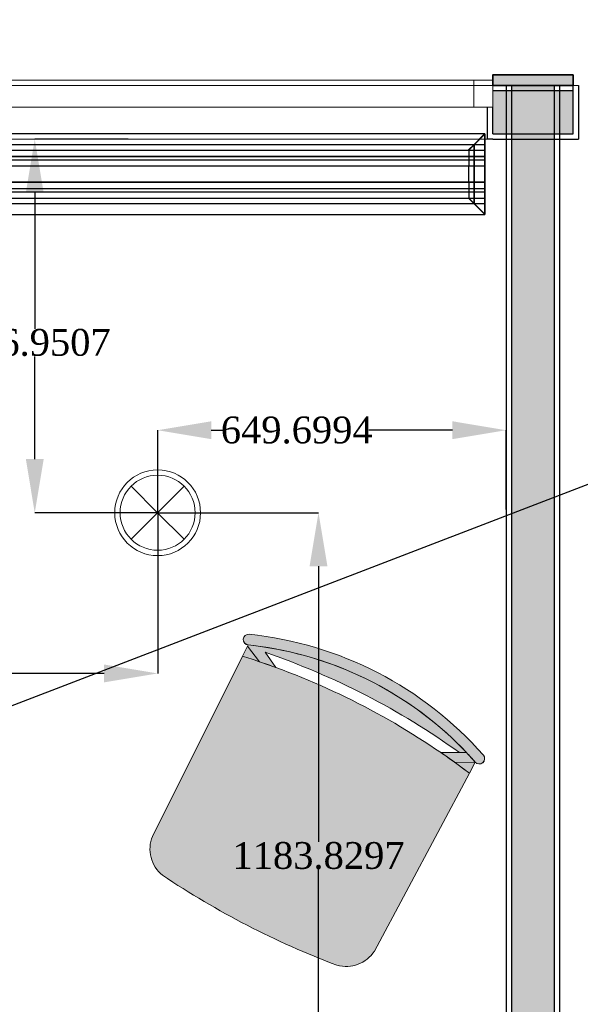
# Model space of a CAD drawing. Header units: inches. Extents: x -78787 to 29484, y -9517 to 23232.
# Tile 67 of 256: x -1536 to -491, y -4293 to -2456. Entities that reach past the tile are written whole.
import ezdxf
from ezdxf import colors
from ezdxf.entities.mleader import LeaderData, LeaderLine
from ezdxf.math import Vec2, Vec3

# ---------------------------------------------------------------- set-up
doc = ezdxf.new("R2010")
doc.units = ezdxf.units.IN
doc.header["$MEASUREMENT"] = 0
for name, color, linetype in [('- განათება', 7, 'Continuous'), ('- მექანიკური ნაწილი', 7, 'Continuous'), ('Edges', 7, 'Continuous'), ('New_Structural - Bearing', 7, 'Continuous')]:
    doc.layers.add(name, color=color, linetype=linetype)
for name, color, linetype, lineweight in [('New_2D Drafting - General_Pen_No__101', 252, 'Continuous', 13), ('New_Archicad Doors_Pen_No__1', 7, 'Continuous', 13), ('New_Archicad Windows_Pen_No__1', 7, 'Continuous', 13), ('New_Drawing & Figure_Pen_No__1', 7, 'Continuous', 13), ('New_Structural - Bearing_Pen_No__1', 7, 'Continuous', 13)]:
    doc.layers.add(name, color=color, linetype=linetype, lineweight=lineweight)
for name, color, linetype, lineweight, true_color in [('New_2D Drafting - General_Pen_No__161', 7, 'Continuous', 13, 0x6a6a6a), ('New_Interior - Lamp_Pen_No__77', 7, 'Continuous', 20, 0xffeb28), ('New_Structural - Bearing_Pen_No__161', 7, 'Continuous', 13, 0x6a6a6a), ('New_Structural - Bearing_Pen_No__28', 7, 'Continuous', 35, 0xa80f02), ('New_Structural - Bearing_Pen_No__5', 7, 'Continuous', 25, 0x40a5ff), ('New_Structural - Bearing_Pen_No__57', 7, 'Continuous', 25, 0xdcd214)]:
    doc.layers.add(name, color=color, linetype=linetype, lineweight=lineweight, true_color=true_color)
doc.styles.add('CT', font='ARIALN.TTF', dxfattribs={"height": 200})
doc.styles.get("Standard").update_dxf_attribs({"font": 'arial.ttf'})
doc.dimstyles.get("Standard").update_dxf_attribs({"dimtxt": 0.18, "dimasz": 0.18, "dimexe": 0.18, "dimexo": 0.0625, "dimgap": 0.09, "dimtad": 0, "dimtih": 1, "dimtoh": 1, "dimdec": 4, "dimzin": 0, "dimdsep": 46, "dimtxsty": 'Standard', "dimcen": 0.09, "dimadec": 0, "dimazin": 0, "dimtfac": 1, "dimtdec": 4, "dimtofl": 0, "dimtmove": 0, "dimatfit": 3, "dimfxl": 1, "dimtolj": 1, "dimtzin": 0, "dimarcsym": 0})

# ---------------------------------------------------------------- blocks, each defined once
blk = doc.blocks.new('Wall_82', base_point=(-25869.2, 14488))
at = {"layer": 'New_Structural - Bearing_Pen_No__57', "linetype": 'Continuous', "lineweight": 25, "true_color": 0xdcd214}
blk.add_hatch(color=52, dxfattribs=at).paths.add_polyline_path([(-25879.2, 14588), (-25879.2, 18439.9), (-25959.2, 18439.9), (-25959.2, 14588)])
at = {"layer": 'New_Structural - Bearing_Pen_No__1', "color": 7, "linetype": 'Continuous', "lineweight": 13, "flags": 128}
for points in [[(-25959.2, 18439.9), (-25969.2, 18439.9)], [(-25879.2, 18439.9), (-25959.2, 18439.9)], [(-25869.2, 18439.9), (-25879.2, 18439.9)]]:
    blk.add_lwpolyline(points, dxfattribs=at)
at = {"layer": 'New_Structural - Bearing_Pen_No__5', "color": 161, "linetype": 'Continuous', "lineweight": 25, "true_color": 0x40a5ff}
for p, q in [((-25959.2, 18439.9), (-25959.2, 14588)), ((-25879.2, 14588), (-25879.2, 18439.9))]:
    blk.add_line(p, q, dxfattribs=at)
at = {"layer": 'New_Structural - Bearing_Pen_No__5', "color": 161, "linetype": 'Continuous', "lineweight": 25, "true_color": 0x40a5ff, "flags": 128}
for points in [[(-25969.2, 18439.9), (-25969.2, 14588)], [(-25869.2, 14588), (-25869.2, 18439.9)]]:
    blk.add_lwpolyline(points, dxfattribs=at)
blk = doc.blocks.new('Horizontal Multi-Sash Window_12')
at = {"layer": 'New_Archicad Windows_Pen_No__1', "color": 7, "linetype": 'Continuous', "lineweight": 13}
for p, q in [((-819.8, 60), (-809.8, 60)), ((-809.8, 60), (809.8, 60)), ((-809.8, 0), (-809.8, 60)), ((819.8, 60), (809.8, 60)), ((809.8, 0), (809.8, 60)), ((-819.8, 0), (-784.8, 0)), ((-819.8, 0), (-819.8, -30)), ((-819.8, 0), (-819.8, -30)), ((-784.8, 0), (-784.8, -50)), ((-784.8, 0), (784.8, 0)), ((784.8, -50), (784.8, 0)), ((784.8, 0), (819.8, 0)), ((819.8, 0), (819.8, -30)), ((819.8, 0), (819.8, -30)), ((-819.8, -30), (-819.8, -40)), ((-819.8, -30), (-819.8, -40)), ((819.8, -30), (819.8, -40)), ((819.8, -30), (819.8, -40)), ((-819.8, -40), (819.8, -40)), ((-784.8, -50), (-819.8, -50)), ((784.8, -50), (-784.8, -50)), ((819.8, -50), (784.8, -50))]:
    blk.add_line(p, q, dxfattribs=at)
blk = doc.blocks.new('Exterior Sliding Door')
at = {"layer": 'New_Archicad Doors_Pen_No__1', "color": 7, "linetype": 'Continuous', "lineweight": 13}
for p, q in [((-300, 45), (700, 45)), ((-300, 5), (-300, 45)), ((700, 45), (700, 5)), ((-490, 0), (-490, -100)), ((700, 5), (-300, 5)), ((490, 0), (490, -100)), ((-500, -100), (-490, -100)), ((500, -100), (490, -100))]:
    blk.add_line(p, q, dxfattribs=at)
blk = doc.blocks.new('Wall_83', base_point=(-16783.8, 18440.3))
at = {"layer": 'New_Structural - Bearing_Pen_No__57', "linetype": 'Continuous', "lineweight": 25, "true_color": 0xdcd214}
blk.add_hatch(color=52, dxfattribs=at).paths.add_polyline_path([(-25994.2, 18430.3), (-25994.2, 18400.3), (-25994.2, 18350.3), (-25844.2, 18350.3), (-25844.2, 18430.3)])
at = {"layer": 'New_Structural - Bearing_Pen_No__1', "color": 7, "linetype": 'Continuous', "lineweight": 13}
for p, q in [((-25994.2, 18430.3), (-25994.2, 18440.3)), ((-25994.2, 18400.3), (-25994.2, 18430.3)), ((-25844.2, 18440.3), (-25834.2, 18440.3)), ((-25994.2, 18400.3), (-26004.2, 18400.3))]:
    blk.add_line(p, q, dxfattribs=at)
at = {"layer": 'New_Structural - Bearing_Pen_No__5', "color": 161, "linetype": 'Continuous', "lineweight": 25, "true_color": 0x40a5ff}
for p, q in [((-25844.2, 18430.3), (-25994.2, 18430.3)), ((-25844.2, 18350.3), (-25844.2, 18440.3)), ((-25834.2, 18440.3), (-25834.2, 18340.3)), ((-26004.2, 18400.3), (-26004.2, 18340.3)), ((-25994.2, 18350.3), (-25994.2, 18400.3)), ((-25994.2, 18340.3), (-26004.2, 18340.3)), ((-25994.2, 18350.3), (-25844.2, 18350.3)), ((-25844.2, 18340.3), (-25834.2, 18340.3))]:
    blk.add_line(p, q, dxfattribs=at)
at = {"layer": 'New_Structural - Bearing_Pen_No__5', "color": 161, "linetype": 'Continuous', "lineweight": 25, "true_color": 0x40a5ff, "flags": 128}
blk.add_lwpolyline([(-25994.2, 18340.3), (-25844.2, 18340.3)], dxfattribs=at)
at = {"layer": 'New_Archicad Doors_Pen_No__1', "color": 7, "linetype": 'Continuous', "lineweight": 13, "zscale": 1000}
blk.add_blockref('Exterior Sliding Door', (-25344.2, 18440.3), dxfattribs=at)
at = {"layer": 'New_Archicad Windows_Pen_No__1', "color": 7, "linetype": 'Continuous', "lineweight": 13, "zscale": 1000, "rotation": 180}
blk.add_blockref('Horizontal Multi-Sash Window_12', (-26814, 18400.3), dxfattribs=at)
blk = doc.blocks.new('Column_128', base_point=(-25919.2, 18450.3))
at = {"layer": 'New_Structural - Bearing_Pen_No__161', "linetype": 'Continuous', "lineweight": 0, "true_color": 0x6a6a6a}
blk.add_hatch(color=251, dxfattribs=at).paths.add_polyline_path([(-25844.2, 18440.3), (-25844.2, 18460.3), (-25994.2, 18460.3), (-25994.2, 18440.3)])
at = {"layer": 'New_Structural - Bearing_Pen_No__28', "color": 14, "linetype": 'Continuous', "lineweight": 35, "true_color": 0xa80f02, "flags": 128}
blk.add_lwpolyline([(-25844.2, 18440.3), (-25844.2, 18460.3), (-25994.2, 18460.3), (-25994.2, 18440.3)], close=True, dxfattribs=at)
blk = doc.blocks.new('lineardiffplan')
blk.add_lwpolyline([(393.1, 274.9), (1492.8, 274.9), (1492.8, 124.4), (393.1, 124.4)], close=True)
at = {"layer": 'Edges'}
for p, q in [((392.8, 274.9), (392.8, 274.6)), ((393.1, 274.9), (392.8, 274.9)), ((422.8, 244.9), (392.8, 274.9)), ((392.8, 274.6), (392.9, 274.5)), ((392.9, 125.2), (392.9, 274.5)), ((412.4, 255), (392.9, 274.5)), ((393.1, 274.9), (393.2, 274.8)), ((393.2, 274.8), (412.7, 255.3)), ((1462.8, 244.9), (1492.8, 274.9)), ((1472.9, 255.3), (1492.4, 274.8)), ((1473.2, 254.9), (1492.8, 274.5)), ((1492.4, 274.8), (1492.5, 274.9)), ((1492.8, 274.9), (1492.5, 274.9)), ((1492.8, 274.5), (1492.8, 274.9)), ((1492.8, 274.5), (1492.8, 274.5)), ((1492.8, 125.4), (1492.8, 274.5)), ((1492.8, 255.3), (392.9, 255.3)), ((392.9, 254.9), (1492.8, 254.9)), ((392.9, 244.9), (1492.8, 244.9)), ((412.4, 144.7), (412.4, 255)), ((412.8, 254.6), (412.4, 255)), ((412.7, 255.3), (413.1, 254.9)), ((412.8, 145.1), (412.8, 254.6)), ((412.8, 254.6), (422.8, 244.6)), ((413.1, 254.9), (423.1, 244.9)), ((422.8, 244.6), (422.8, 244.9)), ((422.8, 244.9), (423.1, 244.9)), ((422.8, 244.6), (422.8, 244.6)), ((422.8, 244.6), (422.8, 233.2)), ((423.1, 244.9), (423.1, 244.9)), ((1472.5, 254.9), (1462.5, 244.9)), ((1462.5, 244.9), (1462.5, 244.9)), ((1462.5, 244.9), (1462.8, 244.9)), ((1462.8, 244.9), (1462.9, 244.6)), ((1462.8, 244.5), (1462.9, 244.6)), ((1462.8, 233.2), (1462.8, 244.5)), ((1462.9, 244.6), (1472.8, 254.5)), ((1472.9, 255.3), (1472.5, 254.9)), ((1472.8, 254.5), (1473.2, 254.9)), ((1472.8, 254.5), (1472.8, 145.3)), ((1473.2, 144.9), (1473.2, 254.9)), ((392.9, 233.2), (1492.8, 233.2)), ((392.9, 233), (1492.8, 233)), ((392.9, 226.8), (1492.8, 226.8)), ((392.9, 226.5), (1492.8, 226.5)), ((422.8, 233), (422.8, 233.2)), ((422.8, 226.8), (422.8, 233)), ((422.8, 226.5), (422.8, 226.8)), ((422.8, 214.9), (422.8, 226.5)), ((1462.8, 233), (1462.8, 233.2)), ((1462.8, 226.8), (1462.8, 233)), ((1462.8, 226.5), (1462.8, 226.8)), ((1462.8, 214.9), (1462.8, 226.5)), ((392.9, 214.9), (1492.8, 214.9)), ((1492.8, 214.8), (392.9, 214.8)), ((422.4, 214.9), (422.3, 214.9)), ((422.8, 214.9), (422.4, 214.9)), ((422.8, 184.9), (422.8, 214.9)), ((423.2, 214.9), (422.8, 214.9)), ((423.2, 214.8), (422.8, 214.9)), ((423.2, 214.8), (423.2, 214.9)), ((423.2, 214.8), (423.2, 184.9)), ((1462.8, 214.9), (1462.4, 214.9)), ((1462.4, 214.9), (1462.4, 214.8)), ((1462.8, 214.9), (1462.4, 214.8)), ((1462.4, 184.9), (1462.4, 214.8)), ((1462.8, 214.9), (1462.8, 184.9)), ((1462.8, 214.9), (1463.2, 214.9)), ((1463.2, 214.9), (1463.3, 214.9)), ((1492.8, 184.9), (392.9, 184.9)), ((422.4, 184.9), (422.3, 184.9)), ((422.8, 184.9), (422.4, 184.9)), ((422.8, 184.9), (423.2, 184.9)), ((422.8, 173.2), (422.8, 184.9)), ((1462.4, 184.9), (1462.8, 184.9)), ((1462.8, 173.2), (1462.8, 184.9)), ((1463.2, 184.9), (1462.8, 184.9)), ((1463.2, 184.9), (1463.3, 184.9)), ((392.9, 173.2), (1492.8, 173.2)), ((392.9, 173), (1492.8, 173)), ((392.9, 166.8), (1492.8, 166.8)), ((392.9, 166.5), (1492.8, 166.5)), ((422.8, 173), (422.8, 173.2)), ((422.8, 173), (422.8, 166.8)), ((422.8, 166.5), (422.8, 166.8)), ((422.8, 155.1), (422.8, 166.5)), ((1462.8, 173), (1462.8, 173.2)), ((1462.8, 166.8), (1462.8, 173)), ((1462.8, 166.5), (1462.8, 166.8)), ((1462.8, 155.3), (1462.8, 166.5)), ((392.8, 124.9), (422.8, 154.9)), ((392.9, 154.9), (1492.8, 154.9)), ((412.8, 145.1), (422.8, 155.1)), ((423.1, 154.8), (413.1, 144.9)), ((422.8, 154.9), (422.8, 155.1)), ((422.8, 155.1), (422.8, 155.1)), ((423.1, 154.8), (422.8, 154.9)), ((423.1, 154.8), (423.1, 154.9)), ((1462.5, 154.8), (1462.4, 154.9)), ((1462.8, 154.9), (1462.5, 154.8)), ((1462.5, 154.8), (1472.4, 144.9)), ((1462.9, 155.2), (1462.8, 155.3)), ((1462.9, 155.2), (1462.8, 154.9)), ((1462.8, 154.9), (1492.8, 124.9)), ((1472.8, 145.3), (1462.9, 155.2)), ((1492.8, 144.9), (392.9, 144.9)), ((392.9, 125.2), (412.4, 144.7)), ((392.9, 144.5), (1492.8, 144.5)), ((412.7, 144.5), (393.2, 124.9)), ((412.8, 145.1), (412.4, 144.7)), ((412.7, 144.5), (413.1, 144.9)), ((1472.4, 144.9), (1472.8, 144.5)), ((1473.2, 144.9), (1472.8, 145.3)), ((1472.8, 144.5), (1492.4, 124.9)), ((1473.2, 144.9), (1492.8, 125.4)), ((392.9, 125.2), (392.8, 125.1)), ((392.8, 125.1), (392.8, 124.9)), ((392.8, 124.9), (393.1, 124.9)), ((393.2, 124.9), (393.1, 124.9)), ((1492.4, 124.9), (1492.8, 124.9)), ((1492.4, 124.9), (1492.4, 124.9)), ((1492.8, 125.3), (1492.8, 125.4)), ((1492.8, 124.9), (1492.8, 125.3))]:
    blk.add_line(p, q, dxfattribs=at)
blk = doc.blocks.new('Recessed Spot')
at = {"layer": 'New_Interior - Lamp_Pen_No__77', "color": 2, "linetype": 'Continuous', "lineweight": 20, "true_color": 0xffeb28}
for q in [(-49.5, 49.5), (49.5, 49.5), (-49.5, -49.5), (49.5, -49.5)]:
    blk.add_line((0, 0), q, dxfattribs=at)
at = {"layer": 'New_Interior - Lamp_Pen_No__77', "color": 2, "linetype": 'Continuous', "lineweight": 20, "true_color": 0xffeb28, "flags": 128}
blk.add_lwpolyline([(80, 0, 1), (-80, 0, 1)], format="xyb", close=True, dxfattribs=at)
at = {"layer": 'New_Interior - Lamp_Pen_No__77', "color": 2, "linetype": 'Continuous', "lineweight": 20, "true_color": 0xffeb28}
blk.add_circle((0, 0), 70, dxfattribs=at)
blk = doc.blocks.new('_DotSmall')
at = {"color": 0, "linetype": 'ByBlock', "const_width": 0.5}
blk.add_lwpolyline([(-0.0625, 0, 1), (0.0625, 0, 1)], format="xyb", close=True, dxfattribs=at)
blk = doc.blocks.new('*D711')
at = {"layer": '- განათება', "color": 0, "lineweight": -2, "transparency": 16777216}
for p, q in [((-1334.1, -2679.3), (-1508.4, -2679.3)), ((-1508.3, -2779.3), (-1508.3, -3033.2)), ((-1508.3, -3276.2), (-1508.3, -3084.6)), ((-1279.2, -3376.2), (-1508.4, -3376.2))]:
    blk.add_line(p, q, dxfattribs=at)
at = {"layer": '- განათება', "color": 0, "transparency": 16777216}
for points in [[(-1524.9, -2779.3), (-1491.6, -2779.3), (-1508.3, -2679.3)], [(-1524.9, -3276.2), (-1491.6, -3276.2), (-1508.3, -3376.2)]]:
    blk.add_solid(points, dxfattribs=at)
at = {"layer": 'Defpoints', "color": 0, "transparency": 16777216}
for p in [(-1508.3, -2679.3), (-1334, -2679.3), (-1279.1, -3376.2)]:
    blk.add_point(p, dxfattribs=at)
at = {"layer": '- განათება', "color": 0, "transparency": 16777216, "insert": (-1508.3, -3058.9), "char_height": 50, "attachment_point": 5}
blk.add_mtext('\\A1;{\\fSylfaen|b0|i0|c0|p18;696.9507}', dxfattribs=at)
blk = doc.blocks.new('*D712')
at = {"layer": '- განათება', "color": 0, "lineweight": -2, "transparency": 16777216}
for p, q in [((-1279.1, -3376.2), (-1279.1, -3222.1)), ((-1179.1, -3222.3), (-1154.1, -3222.3)), ((-729.5, -3222.3), (-885.5, -3222.3)), ((-629.5, -3370.3), (-629.5, -3222.1))]:
    blk.add_line(p, q, dxfattribs=at)
at = {"layer": '- განათება', "color": 0, "transparency": 16777216}
for points in [[(-1179.1, -3205.6), (-1179.1, -3239), (-1279.1, -3222.3)], [(-729.5, -3205.6), (-729.5, -3239), (-629.5, -3222.3)]]:
    blk.add_solid(points, dxfattribs=at)
at = {"layer": 'Defpoints', "color": 0, "transparency": 16777216}
for p in [(-629.5, -3222.3), (-1279.1, -3376.2), (-629.5, -3370.4)]:
    blk.add_point(p, dxfattribs=at)
at = {"layer": '- განათება', "color": 0, "transparency": 16777216, "insert": (-1019.8, -3222.3), "char_height": 50, "attachment_point": 5}
blk.add_mtext('\\A1;{\\fSylfaen|b0|i0|c0|p18;649.6994}', dxfattribs=at)
blk = doc.blocks.new('*D715')
at = {"layer": '- განათება', "color": 0, "lineweight": -2, "transparency": 16777216}
for p, q in [((-1279.1, -3376.2), (-979.1, -3376.2)), ((-979.2, -3476.2), (-979.2, -3990.6)), ((-979.2, -4460.1), (-979.2, -4042)), ((-1279.1, -4560.1), (-979.1, -4560.1))]:
    blk.add_line(p, q, dxfattribs=at)
at = {"layer": '- განათება', "color": 0, "transparency": 16777216}
for points in [[(-995.9, -3476.2), (-962.6, -3476.2), (-979.2, -3376.2)], [(-995.9, -4460.1), (-962.6, -4460.1), (-979.2, -4560.1)]]:
    blk.add_solid(points, dxfattribs=at)
at = {"layer": 'Defpoints', "color": 0, "transparency": 16777216}
for p in [(-1279.1, -3376.2), (-979.2, -3376.2), (-1279.1, -4560.1)]:
    blk.add_point(p, dxfattribs=at)
at = {"layer": '- განათება', "color": 0, "transparency": 16777216, "insert": (-979.2, -4016.3), "char_height": 50, "attachment_point": 5}
blk.add_mtext('\\A1;{\\fSylfaen|b0|i0|c0|p18;1183.8297}', dxfattribs=at)
blk = doc.blocks.new('*D719')
at = {"layer": '- განათება', "color": 0, "lineweight": -2, "transparency": 16777216}
for p, q in [((-2868, -3376.3), (-2868, -3676.3)), ((-1279.1, -3376.3), (-1279.1, -3676.3)), ((-2768, -3676.1), (-2203.5, -3676.1)), ((-1379.1, -3676.1), (-1904.5, -3676.1))]:
    blk.add_line(p, q, dxfattribs=at)
at = {"layer": '- განათება', "color": 0, "transparency": 16777216}
for points in [[(-2768, -3659.5), (-2768, -3692.8), (-2868, -3676.1)], [(-1379.1, -3659.5), (-1379.1, -3692.8), (-1279.1, -3676.1)]]:
    blk.add_solid(points, dxfattribs=at)
at = {"layer": 'Defpoints', "color": 0, "transparency": 16777216}
for p in [(-2868, -3376.2), (-1279.1, -3376.2), (-1279.1, -3676.1)]:
    blk.add_point(p, dxfattribs=at)
at = {"layer": '- განათება', "color": 0, "transparency": 16777216, "insert": (-2054, -3676.1), "char_height": 50, "attachment_point": 5}
blk.add_mtext('\\A1;{\\fSylfaen|b0|i0|c0|p18;1588.8088}', dxfattribs=at)

msp = doc.modelspace()

# ---------------------------------------------------------------- hatches: boundary and pattern name
at = {"layer": 'New_2D Drafting - General_Pen_No__101', "linetype": 'Continuous', "lineweight": 13}
for points in [[(-1110.63488, -3622.96347, -0.985078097), (-1108.55255, -3603.07217, -0.1883998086), (-671.89211, -3828.51873, -0.9850780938), (-686.90313, -3841.73499, 0.1884020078)], [(-1111.65721, -3625.01045), (-1089.16833, -3654.27196, 0.0060954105), (-1121.07936, -3643.87616)], [(-1089.16833, -3654.27196), (-1111.65721, -3625.01045), (-1110.63488, -3622.96347), (-1086.57937, -3625.92895, -0.1693138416), (-703.25079, -3823.84042), (-716.42141, -3823.79124, 0.073421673), (-1078.91248, -3636.63812), (-1058.56467, -3665.06007, 0.0058933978)], [(-1270.19555, -4052.6583, -0.3269331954), (-1289.02747, -3980.15382), (-1121.07936, -3643.87616, -0.0060954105), (-1089.16833, -3654.27196), (-1058.56467, -3665.06007, -0.0750812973), (-697.90452, -3862.36015), (-874.80774, -4194.0143, -0.3269331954), (-944.82381, -4220.64682, -0.0286525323), (-1112.32693, -4145.98294, -0.0286525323)], [(-686.90313, -3841.73499), (-724.85887, -3842.36391, 0.0058933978), (-751.376, -3823.66072), (-703.25079, -3823.84042, -0.009248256)], [(-686.90313, -3841.73499), (-697.90452, -3862.36015, 0.0060954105), (-724.85887, -3842.36391)]]:
    msp.add_hatch(color=252, dxfattribs=at).paths.add_polyline_path(points)

# ---------------------------------------------------------------- linework, layer by layer
at = {"layer": 'New_2D Drafting - General_Pen_No__161', "color": 251, "linetype": 'Continuous', "lineweight": 13, "true_color": 0x6a6a6a, "flags": 128}
for points in [[(-1110.63488, -3622.96347, -0.985078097), (-1108.55255, -3603.07217, -0.1883998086), (-671.89211, -3828.51873, -0.9850780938), (-686.90313, -3841.73499, 0.1884020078)], [(-1111.65721, -3625.01045), (-1089.16833, -3654.27196, 0.0060954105), (-1121.07936, -3643.87616)], [(-1089.16833, -3654.27196), (-1111.65721, -3625.01045), (-1110.63488, -3622.96347), (-1086.57937, -3625.92895, -0.1693138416), (-703.25079, -3823.84042), (-716.42141, -3823.79124, 0.073421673), (-1078.91248, -3636.63812), (-1058.56467, -3665.06007, 0.0058933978)], [(-1270.19555, -4052.6583, -0.3269331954), (-1289.02747, -3980.15382), (-1121.07936, -3643.87616, -0.0060954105), (-1089.16833, -3654.27196), (-1058.56467, -3665.06007, -0.0750812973), (-697.90452, -3862.36015), (-874.80774, -4194.0143, -0.3269331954), (-944.82381, -4220.64682, -0.0286525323), (-1112.32693, -4145.98294, -0.0286525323)], [(-686.90313, -3841.73499), (-724.85887, -3842.36391, 0.0058933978), (-751.376, -3823.66072), (-703.25079, -3823.84042, -0.009248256)], [(-686.90313, -3841.73499), (-697.90452, -3862.36015, 0.0060954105), (-724.85887, -3842.36391)]]:
    msp.add_lwpolyline(points, format="xyb", close=True, dxfattribs=at)
at = {"layer": 'New_Drawing & Figure_Pen_No__1', "color": 7, "linetype": 'Continuous', "lineweight": 13}
for centre, radius, start, end in [((-1109.44418, -3613.03347), 10.00113, 84.88512216, 264.87540935), ((-1178.76357, -4274.66199), 675.24994, 41.35391682, 84.03172265), ((-1178.76357, -4274.66199), 655.24994, 41.35367347, 84.03196599), ((-679.49697, -3835.01401), 10.00113, 220.5102301, 40.50051731)]:
    msp.add_arc(centre, radius, start, end, dxfattribs=at)

# ---------------------------------------------------------------- block references
at = {"layer": '- განათება', "color": 2, "linetype": 'Continuous', "lineweight": 20, "true_color": 0xffeb28, "zscale": 1000}
msp.add_blockref('Recessed Spot', (-1279.14966, -3376.23858), dxfattribs=at)
at = {"layer": '- მექანიკური ნაწილი', "xscale": -1, "rotation": 180}
msp.add_blockref('lineardiffplan', (-2162.05314, -2544.61176), dxfattribs=at)
at = {"layer": 'New_Structural - Bearing', "color": 7, "lineweight": 35}
for name, p in [('Wall_83', (8555.93152, -2579.2879)), ('Wall_82', (-529.45024, -6531.64486))]:
    msp.add_blockref(name, p, dxfattribs=at)
at = {"layer": 'New_Structural - Bearing', "color": 14, "lineweight": 35, "true_color": 0xa80f02}
msp.add_blockref('Column_128', (-579.45024, -2569.2879), dxfattribs=at)

# ---------------------------------------------------------------- dimensions: what is measured, and where the dimension line sits
at = {"layer": '- განათება', "color": 1}
for base, p1, p2, picture, middle in [((-1508.26715, -2679.2879), (-1279.14966, -3376.23858), (-1334.01138, -2679.2879), '*D711', (-1508.26715, -3058.93266)), ((-979.24227, -3376.23858), (-1279.14966, -4560.0683), (-1279.14966, -3376.23858), '*D715', (-979.24227, -4016.27817))]:
    dim = msp.add_linear_dim(base=base, p1=p1, p2=p2, angle=90, text='{\\fSylfaen|b0|i0|c0|p18;<>}', dimstyle='Standard', override={"dimtxt": 50, "dimasz": 100}, dxfattribs=at)
    dim.commit()
    dim.dimension.update_dxf_attribs({"geometry": picture, "text_midpoint": middle, "dimtype": 160})
for base, p1, p2, picture, middle in [((-629.45024, -3222.28966), (-1279.14966, -3376.23858), (-629.45024, -3370.40894), '*D712', (-1019.78515, -3222.28966)), ((-1279.14966, -3676.14597), (-2867.95848, -3376.23858), (-1279.14966, -3376.23858), '*D719', (-2054, -3676.14597))]:
    dim = msp.add_linear_dim(base=base, p1=p1, p2=p2, text='{\\fSylfaen|b0|i0|c0|p18;<>}', dimstyle='Standard', override={"dimtxt": 50, "dimasz": 100}, dxfattribs=at)
    dim.commit()
    dim.dimension.update_dxf_attribs({"geometry": picture, "text_midpoint": middle, "dimtype": 160})

# ---------------------------------------------------------------- leaders
at = {"layer": '- მექანიკური ნაწილი', "color": 7}
ml = msp.add_multileader_mtext('Standard', dxfattribs=at)
ml.set_content('{\\fSylfaen|b1|i0|c0|p18;\\C1;DB-HVAC\\C7;  \\fSylfaen|b0|i0|c0|p18;\\C1;QF-16          \\C7;N2XH-3X2.5}', color=7, style='CT')
ml.set_leader_properties()
ml.set_arrow_properties(name='DOTSMALL')
ml.build(insert=Vec2(0, 0))
ml.multileader.update_dxf_attribs({"has_dogleg": 0, "text_left_attachment_type": 6, "text_right_attachment_type": 6, "dogleg_length": 9, "arrow_head_size": 172.53719})
ctx = ml.context
ctx.base_point, ctx.char_height, ctx.arrow_head_size, ctx.landing_gap_size, ctx.plane_origin = Vec3(1785.09257, -2453.32322), 171.3007828, 172.53719, 57.5124, Vec3(-14945.78255, -12938.84713)
ctx.left_attachment, ctx.right_attachment, ctx.text_align_type = 6, 6, 1
notes = []
notes.append((ctx, [(1, (1, 1, 0), (1776.09257, -2453.32322), (1, 0), 9, [(2, [(-2407.5, -4065.5)], 0, [])])]))
ctx.mtext.insert, ctx.mtext.width, ctx.mtext.defined_height, ctx.mtext.alignment, ctx.mtext.flow_direction = Vec3(2787.65072, -2247.76228), 2531.4263669, 243.98464, 2, 5
for ctx, leaders in notes:
    for number, flags, end, landing, length, lines in leaders:
        leader = LeaderData()
        leader.index, (leader.has_last_leader_line, leader.has_dogleg_vector, leader.attachment_direction) = number, flags
        leader.last_leader_point, leader.dogleg_vector, leader.dogleg_length = Vec3(end), Vec3(landing), length
        for number, points, colour, breaks in lines:
            line = LeaderLine()
            line.index, line.vertices, line.color, line.breaks = number, Vec3.list(points), colors.encode_raw_color(colour), breaks
            leader.lines.append(line)
        ctx.leaders.append(leader)

doc.saveas('drawing.dxf')
